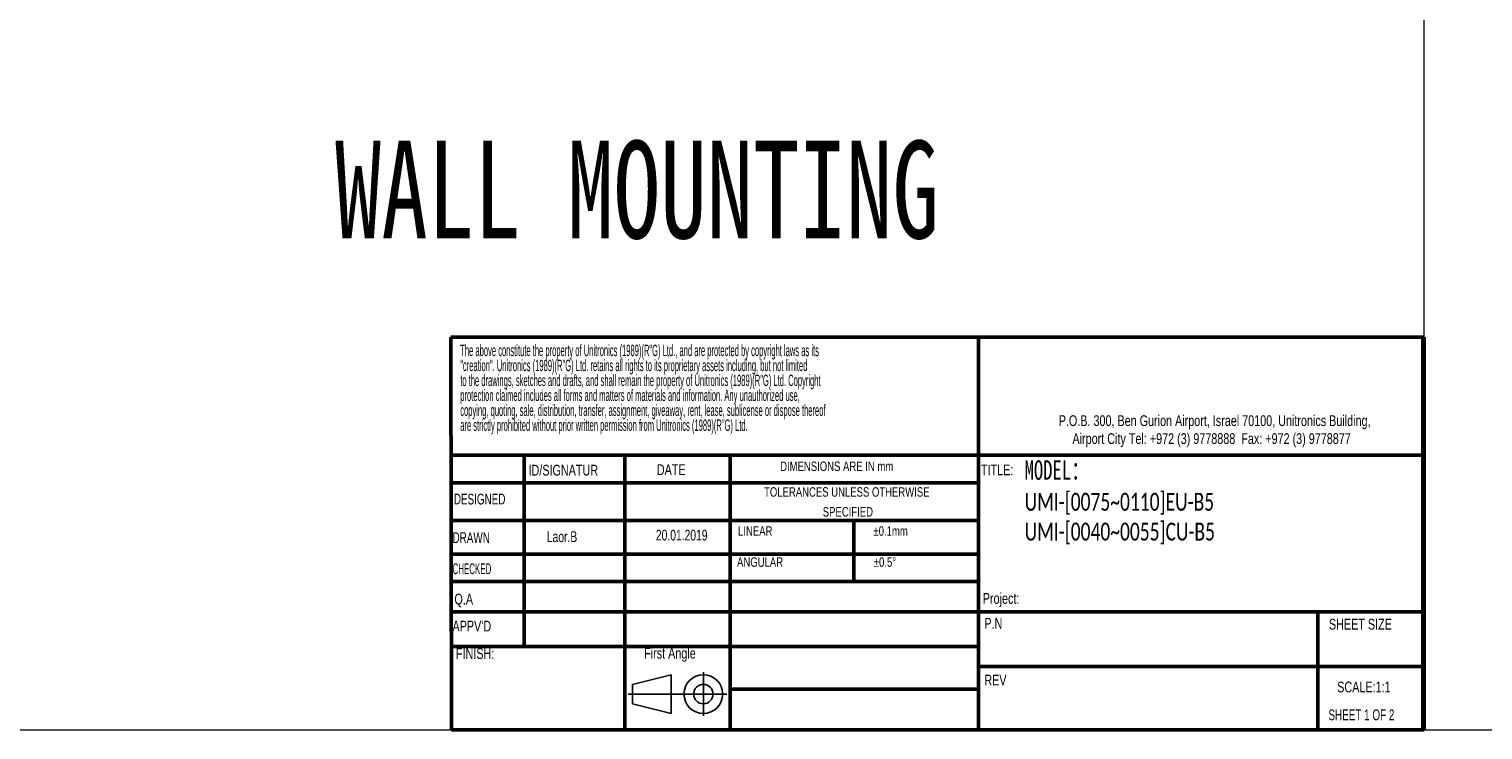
# Model space of a CAD drawing. Header units: millimetres. Extents: x -473 to 23648, y -382 to 1866.
# Tile 147 of 256: x 5345 to 6090, y -382 to -23. Entities that reach past the tile are written whole.
import ezdxf

# ---------------------------------------------------------------- set-up
doc = ezdxf.new("R2010")
doc.units = ezdxf.units.MM
doc.header["$LTSCALE"] = 80
doc.layers.get('0').update_dxf_attribs({"linetype": 'CONTINUOUS'})
doc.layers.add('SLD-0', color=7, linetype='CONTINUOUS')
doc.styles.add('SLDTEXTSTYLE0', font='TXT', dxfattribs={"width": 0.75})
doc.styles.add('SLDTEXTSTYLE1', font='TXT', dxfattribs={"width": 0.686449})
doc.styles.add('SLDTEXTSTYLE2', font='TXT', dxfattribs={"width": 0.6875})
doc.styles.add('SLDTEXTSTYLE3', font='TXT', dxfattribs={"width": 0.482098})
doc.styles.add('SLDTEXTSTYLE4', font='TXT', dxfattribs={"width": 0.551421})
doc.styles.get("Standard").update_dxf_attribs({"font": 'technic_.ttf', "width": 0.7})

# ---------------------------------------------------------------- blocks, each defined once
blk = doc.blocks.new('Block1')
at = {"layer": 'SLD-0'}
for p, q in [((294.62, 17.06), (300.62, 18.56)), ((300.62, 18.56), (300.62, 12.56)), ((305.62, 18.94), (305.62, 12.19)), ((294.62, 14.06), (294.62, 17.06)), ((293.98, 15.56), (309.24, 15.56)), ((300.62, 12.56), (294.62, 14.06))]:
    blk.add_line(p, q, dxfattribs=at)
for radius in [3, 1.5]:
    blk.add_circle((305.62, 15.56), radius, dxfattribs=at)
blk = doc.blocks.new('SW_NOTE_0')
at = {"layer": 'SLD-0', "color": 0, "char_height": 1.5875, "attachment_point": 1, "style": 'SLDTEXTSTYLE3'}
for s, insert in [('The above constitute the property of Unitronics (1989)(R"G) Ltd., and are protected by copyright laws as its', (0, 2.05)), ('"creation". Unitronics (1989)(R"G) Ltd. retains all rights to its proprietary assets including, but not limited', (0, -0.04)), ('to the drawings, sketches and drafts, and shall remain the property of Unitronics (1989)(R"G) Ltd. Copyright', (0, -2.12)), ('protection claimed includes all forms and matters of materials and information. Any unauthorized use,', (0, -4.2)), ('copying, quoting, sale, distribution, transfer, assignment, giveaway, rent, lease, sublicense or dispose thereof', (0, -6.29)), ('are strictly prohibited without prior written permission from Unitronics (1989)(R"G) Ltd.', (0, -8.37))]:
    blk.add_mtext(s, dxfattribs=dict(at, insert=insert))
blk = doc.blocks.new('SW_NOTE_1')
at = {"layer": 'SLD-0', "color": 0, "attachment_point": 2, "style": 'SLDTEXTSTYLE0'}
for s, insert, char_height in [('TOLERANCES UNLESS OTHERWISE', (13.54, 1.71), 1.3229), ('SPECIFIED', (13.69, -1.06), 1.323)]:
    blk.add_mtext(s, dxfattribs=dict(at, insert=insert, char_height=char_height))
blk = doc.blocks.new('SW_NOTE_2')
at = {"color": 0, "linetype": 'Continuous', "lineweight": 0, "char_height": 1.5, "attachment_point": 2, "style": 'SLDTEXTSTYLE0'}
for s, insert in [('P.O.B. 300, Ben Gurion Airport, Israel 70100, Unitronics Building,', (29.41, 1.93)), ('Airport City Tel: +972 (3) 9778888  Fax: +972 (3) 9778877', (28.99, -0.57))]:
    blk.add_mtext(s, dxfattribs=dict(at, insert=insert))

msp = doc.modelspace()

# ---------------------------------------------------------------- linework, layer by layer
at = {"lineweight": 0}
for p, q in [((6059.538, -382.445), (6059.538, 847.262)), ((4683.85, -382.445), (7111.462, -382.445))]:
    msp.add_line(p, q, dxfattribs=at)
at = {"color": 7, "linetype": 'Continuous', "lineweight": 50}
for p, q in [((5560.835, -181.234), (6059.211, -181.234)), ((5560.835, -181.234), (5561.163, -382.445)), ((5831.175, -181.234), (5831.175, -382.445)), ((6059.211, -241.643), (5560.933, -241.643)), ((5598.481, -241.643), (5598.481, -339.685)), ((5650.085, -242.422), (5650.085, -382.445)), ((5704.081, -382.445), (5704.081, -241.643)), ((5831.175, -255.913), (5560.957, -255.913)), ((5831.175, -275.109), (5560.988, -275.109)), ((5767.303, -275.109), (5767.303, -306.431)), ((5831.175, -292.479), (5561.016, -292.479)), ((5831.175, -306.431), (5561.039, -306.431)), ((5563.028, -321.948), (5561.064, -321.948)), ((5563.028, -321.948), (6059.211, -321.948)), ((6005.05, -382.445), (6005.05, -321.948)), ((5704.081, -339.685), (5561.093, -339.685)), ((6059.211, -349.988), (5831.175, -349.988)), ((5561.163, -382.445), (6059.538, -382.445))]:
    msp.add_line(p, q, dxfattribs=at)
at = {"color": 7, "linetype": 'Continuous', "lineweight": 70}
msp.add_line((6059.211, -181.234), (6059.211, -382.445), dxfattribs=at)
at = {"color": 7, "linetype": 'Continuous', "lineweight": 35}
msp.add_line((6059.376, -241.643), (6059.211, -241.643), dxfattribs=at)
at = {"linetype": 'Continuous', "lineweight": 50}
for p, q in [((5831.175, -339.685), (5704.081, -339.685)), ((5831.175, -361.507), (5704.081, -361.507))]:
    msp.add_line(p, q, dxfattribs=at)

# ---------------------------------------------------------------- block references
at = {"color": 7, "linetype": 'Continuous', "lineweight": 0, "xscale": 3.67488, "yscale": 3.67488, "zscale": 3.67488}
msp.add_blockref('SW_NOTE_2', (5844.162, -228.344), dxfattribs=at)
at = {"color": 7, "linetype": 'Continuous', "xscale": 3.307392, "yscale": 3.307392, "zscale": 3.307392}
msp.add_blockref('Block1', (4679.451, -415.548), dxfattribs=at)
at = {"layer": 'SLD-0', "xscale": 3.67488, "yscale": 3.67488, "zscale": 3.67488}
for name, p in [('SW_NOTE_0', (5565.695, -192.647)), ('SW_NOTE_1', (5714.01, -264.385))]:
    msp.add_blockref(name, p, dxfattribs=at)

# ---------------------------------------------------------------- texts
at = {"lineweight": 0, "attachment_point": 1}
for s, insert, char_height, width in [('{\\fSimSun|b0|i0|c134|p2;WALL MOUNTING}', (5501.437, -80.622), 50, 1058.23335), ('{\\fSimSun|b0|i0|c0|p2;MODEL\\fSimSun|b0|i0|c134|p2;：\\fSimSun|b0|i0|c177|p2;\\P\\fCalibri|b0|i0|c0|p34;\\H0.91667x;UMI-[0075~0110]EU-B5  UMI-[0040~0055]CU-B5}', (5854.873, -244.315), 10, 138.45004)]:
    msp.add_mtext(s, dxfattribs=dict(at, insert=insert, char_height=char_height, width=width))
at = {"color": 7, "linetype": 'Continuous', "lineweight": 0, "attachment_point": 1}
for s, insert, char_height, style in [('ID/SIGNATUR', (5600.681, -246.63), 5.51232, 'SLDTEXTSTYLE0'), ('DATE', (5666.417, -246.352), 5.5123, 'SLDTEXTSTYLE0'), ('TITLE:', (5832.503, -246.472), 5.5123, 'SLDTEXTSTYLE0'), ('DRAWN', (5561.734, -281.21), 5.5123, 'SLDTEXTSTYLE1'), ('Q.A', (5562.719, -312.683), 5.5123, 'SLDTEXTSTYLE0'), ("APPV'D", (5561.72, -326.512), 5.5123, 'SLDTEXTSTYLE0'), ('P.N', (5834.241, -325.101), 5.5123, 'SLDTEXTSTYLE0'), ('SCALE:1:1', (6015.052, -357.687), 5.5123, 'SLDTEXTSTYLE0'), ('SHEET 1 OF 2', (6010.543, -371.972), 5.51232, 'SLDTEXTSTYLE2')]:
    msp.add_mtext(s, dxfattribs=dict(at, insert=insert, char_height=char_height, style=style))
at = {"layer": 'SLD-0', "attachment_point": 1}
for s, insert, char_height, style in [('DIMENSIONS ARE IN mm', (5729.594, -244.956), 4.86156, 'SLDTEXTSTYLE0'), ('DESIGNED', (5562.412, -261.431), 5.5123, 'SLDTEXTSTYLE1'), ('{\\fArial|b0|i0|c0|p34;Laor.B}', (5610.05, -280.696), 5.51232, 'SLDTEXTSTYLE1'), ('{\\fArial|b0|i0|c177|p34;20.01.2019}', (5665.929, -279.888), 5.51232, 'SLDTEXTSTYLE1'), ('LINEAR', (5708.034, -278.117), 4.8616, 'SLDTEXTSTYLE0'), ('±0.1mm', (5777.443, -278.117), 4.8616, 'SLDTEXTSTYLE0'), ('CHECKED', (5561.722, -297.116), 5.5123, 'SLDTEXTSTYLE4'), ('ANGULAR', (5707.539, -294.022), 4.8616, 'SLDTEXTSTYLE0'), ('±0.5°', (5777.617, -294.022), 4.8616, 'SLDTEXTSTYLE0'), ('Project:', (5833.466, -312.323), 5.5123, 'SLDTEXTSTYLE0'), ('SHEET SIZE', (6010.803, -325.532), 5.5123, 'SLDTEXTSTYLE0'), ('FINISH:', (5563.471, -340.541), 5.5123, 'SLDTEXTSTYLE0'), ('First Angle', (5659.919, -340.384), 5.51232, 'SLDTEXTSTYLE0'), ('REV', (5834.241, -354.172), 5.5123, 'SLDTEXTSTYLE0')]:
    msp.add_mtext(s, dxfattribs=dict(at, insert=insert, char_height=char_height, style=style))

doc.saveas('drawing.dxf')
